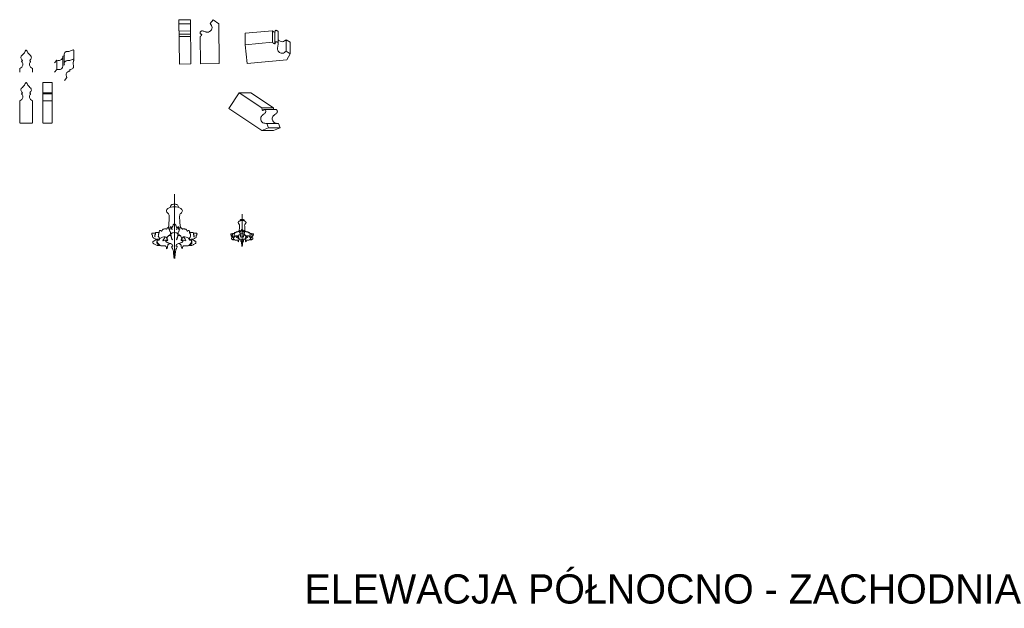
# Model space of a CAD drawing. Header units: millimetres. Extents: x -37887 to 94344, y -69777 to 116976.
# Tile 19 of 205: x 301 to 6676, y 9852 to 13663. Entities that reach past the tile are written whole.
import ezdxf

# ---------------------------------------------------------------- set-up
doc = ezdxf.new("R2010")
doc.units = ezdxf.units.MM
doc.linetypes.add('ACAD_ISO02W100', pattern=[15, 12, -3])
doc.layers.add('01_inwentaryzacja', color=8, linetype='Continuous', lineweight=9)
doc.layers.add('02_odbudowa', color=7, linetype='Continuous', lineweight=30)
doc.styles.get("Standard").update_dxf_attribs({"font": 'arial.ttf'})

msp = doc.modelspace()

# ---------------------------------------------------------------- linework, layer by layer
at = {"layer": '01_inwentaryzacja'}
for p, q in [((1332, 13660.7), (1407, 13661.4)), ((1332, 13660.7), (1334.4, 13375.7)), ((1407, 13661.4), (1409.4, 13376.4)), ((1534.9, 13637.2), (1552.9, 13662.6)), ((1552.9, 13662.6), (1590.6, 13636.2)), ((1332.2, 13635.5), (1407.2, 13636.1)), ((1332.6, 13589), (1407.6, 13589.6)), ((1590.6, 13636.2), (1592.8, 13378)), ((1937.5, 13591.6), (1761.1, 13574.7)), ((1937.5, 13516.6), (1937.5, 13591.6)), ((1953.6, 13511.7), (1953.6, 13586.7)), ((1974.8, 13579), (1973.5, 13579)), ((1974.8, 13504), (1974.8, 13579)), ((1332.8, 13568.6), (1407.7, 13569.2)), ((1332.9, 13552.9), (1407.9, 13553.6)), ((1469, 13554.1), (1470.5, 13376.9)), ((1761.1, 13499.7), (1761.1, 13574.7)), ((1937.5, 13516.6), (1761.1, 13499.7)), ((2026, 13458.2), (2026, 13533.2)), ((2026, 13533.2), (2052.9, 13517.5)), ((2052.9, 13442.5), (2052.9, 13517.5)), ((651.4, 13404), (651.4, 13464)), ((1761.1, 13499.7), (1772.8, 13378)), ((2026, 13458.2), (2052.9, 13442.5)), ((319.4, 13399.3), (313.2, 13391.1)), ((365.5, 13399.3), (371.7, 13391.1)), ((542, 13401.2), (527, 13383.2)), ((542, 13341.2), (542, 13401.2)), ((590, 13429.8), (580, 13427.5)), ((580, 13367.5), (580, 13427.5)), ((589.5, 13378.2), (589.5, 13438.2)), ((2029.8, 13402.7), (1772.8, 13378)), ((2052.9, 13442.5), (2029.8, 13402.7)), ((300.8, 13346.6), (300.8, 13323.2)), ((384.1, 13346.6), (384.1, 13323.2)), ((542, 13341.2), (527, 13323.2)), ((590, 13369.8), (580, 13367.5)), ((625.5, 13340.3), (625, 13330)), ((1334.4, 13375.7), (1409.4, 13376.4)), ((1470.5, 13376.9), (1592.8, 13378)), ((606.1, 13287.9), (591.1, 13269.9)), ((451.2, 13256.3), (511.2, 13256.3)), ((451.2, 13256.3), (451.2, 13113.7)), ((511.2, 13256.3), (511.2, 13113.7)), ((300.8, 13137.1), (300.8, 13113.7)), ((319.4, 13189.9), (313.2, 13181.7)), ((365.5, 13189.9), (371.7, 13181.7)), ((384.1, 13137.1), (384.1, 13113.7)), ((451.2, 13189.9), (511.2, 13189.9)), ((451.2, 13181.7), (511.2, 13181.7)), ((451.2, 13137.1), (511.2, 13137.1)), ((1721.6, 13190.2), (1654.1, 13088.3)), ((1869.3, 13092.3), (1721.6, 13190.2)), ((1721.6, 13190.2), (1796.6, 13190.2)), ((1944.3, 13092.3), (1796.6, 13190.2)), ((1869.3, 12945.6), (1654.1, 13088.3)), ((1869.3, 13092.3), (1944.3, 13092.3)), ((1884.6, 13080.9), (1959.6, 13080.9)), ((1912.3, 12962), (1869.3, 12945.6)), ((1869.3, 12945.6), (1944.3, 12945.6)), ((1901.4, 12991.2), (1912.3, 12962)), ((1901.4, 12991.2), (1976.4, 12991.2)), ((1912.3, 12962), (1987.3, 12962)), ((1987.3, 12962), (1944.3, 12945.6)), ((1976.4, 12991.2), (1987.3, 12962)), ((1302.6, 12532.9), (1302.6, 12116.8)), ((1740.7, 12402.6), (1740.7, 12194.6))]:
    msp.add_line(p, q, dxfattribs=at)
at = {"layer": '01_inwentaryzacja', "linetype": 'ACAD_ISO02W100', "ltscale": 0.5}
for p, q in [((300.8, 13113.7), (300.8, 12993.2)), ((384.1, 12993.2), (384.1, 13113.7)), ((451.2, 13113.7), (451.2, 12993.2)), ((511.2, 12993.2), (511.2, 13113.7)), ((300.8, 12993.2), (384.1, 12993.2)), ((451.2, 12993.2), (511.2, 12993.2))]:
    msp.add_line(p, q, dxfattribs=at)
at = {"layer": '01_inwentaryzacja'}
for points, knots in [([(1479.8, 13570), (1478.8, 13569.9), (1476.3, 13569.4), (1472.5, 13570.4), (1469.2, 13573.4), (1468.3, 13578.9), (1471, 13585.4), (1477.4, 13589.7), (1485.3, 13590.9), (1494.8, 13586.9), (1503.6, 13584.1), (1513.8, 13581.8), (1524.1, 13581.8), (1534.8, 13588.2), (1543.2, 13598.1), (1549.2, 13616.4), (1539.7, 13629.4), (1534.9, 13637.2)], [0, 0, 0, 0, 190.717452, 521.447454, 775.157505, 1048.279828, 1612.047537, 2115.472367, 2573.899383, 3197.469403, 4181.371417, 4473.705698, 5353.76649, 6220.202384, 6926.17271, 8008.898592, 9884.59045, 9884.59045, 9884.59045, 9884.59045]), ([(1954.3, 13582.3), (1952.9, 13582.2), (1949.3, 13581.8), (1942.9, 13584.8), (1939, 13588.8), (1937.5, 13591.6)], [0, 0, 0, 0, 277.887239, 731.451425, 1390.051141, 1390.051141, 1390.051141, 1390.051141]), ([(1954.3, 13582.3), (1954, 13583.2), (1953.3, 13585.7), (1954, 13589.6), (1956.7, 13593.1), (1962.1, 13594.5), (1968.8, 13592.4), (1973.6, 13586.4), (1974.8, 13581.5), (1974.8, 13579.1), (1974.8, 13579)], [0, 0, 0, 0, 190.717452, 521.447454, 775.157505, 1048.279828, 1612.047537, 2115.472367, 2573.899383, 2603.252034, 2603.252034, 2603.252034, 2603.252034]), ([(1479.8, 13570), (1479.8, 13568.7), (1479.8, 13565.1), (1476.3, 13558.9), (1471.9, 13555.4), (1469, 13554.1)], [0, 0, 0, 0, 277.887239, 731.451425, 1390.051141, 1390.051141, 1390.051141, 1390.051141]), ([(1954.3, 13507.3), (1952.9, 13507.2), (1949.3, 13506.8), (1942.9, 13509.8), (1939, 13513.8), (1937.5, 13516.6)], [0, 0, 0, 0, 277.887239, 731.451425, 1390.051141, 1390.051141, 1390.051141, 1390.051141]), ([(1954.3, 13507.3), (1954, 13508.2), (1953.3, 13510.7), (1954, 13514.6), (1956.7, 13518.1), (1962.1, 13519.5), (1968.8, 13517.4), (1973.6, 13511.4), (1975.5, 13503.6), (1972.4, 13493.8), (1970.3, 13484.8), (1969, 13474.4), (1969.9, 13464.1), (1977.1, 13454), (1987.7, 13446.6), (2006.5, 13442.2), (2018.6, 13452.7), (2026, 13458.2)], [0, 0, 0, 0, 190.717452, 521.447454, 775.157505, 1048.279828, 1612.047537, 2115.472367, 2573.899383, 3197.469403, 4181.371417, 4473.705698, 5353.76649, 6220.202384, 6926.17271, 8008.898592, 9884.59045, 9884.59045, 9884.59045, 9884.59045]), ([(1974.8, 13532.7), (1975.8, 13531.4), (1979.2, 13527.5), (1987.7, 13521.6), (2006.5, 13517.2), (2018.6, 13527.7), (2026, 13533.2)], [5883.445386, 5883.445386, 5883.445386, 5883.445386, 6220.202384, 6926.17271, 8008.898592, 9884.59045, 9884.59045, 9884.59045, 9884.59045]), ([(342.5, 13465.8), (341.8, 13465.7), (340.4, 13465.4), (338.6, 13462.4), (333.9, 13453.4), (326.8, 13439.9), (314.2, 13431.9), (309.4, 13423.7), (307.2, 13412.2), (314.3, 13404.1), (319.4, 13399.3)], [0, 0, 0, 0, 1.879765, 4.244662, 9.744544, 33.086272, 48.201506, 52.941576, 61.357863, 81.485076, 81.485076, 81.485076, 81.485076]), ([(342.5, 13465.8), (343.1, 13465.7), (344.5, 13465.4), (346.4, 13462.4), (351, 13453.4), (358.1, 13439.9), (370.7, 13431.9), (375.5, 13423.7), (377.7, 13412.2), (370.6, 13404.1), (365.5, 13399.3)], [0, 0, 0, 0, 1.879765, 4.244662, 9.744544, 33.086272, 48.201506, 52.941576, 61.357863, 81.485076, 81.485076, 81.485076, 81.485076]), ([(650.2, 13466.2), (649.7, 13466.5), (648.4, 13467.2), (645.1, 13466.1), (635.7, 13462.2), (621.6, 13456.3), (606.9, 13458.2), (597.9, 13455), (588.8, 13447.5), (589.2, 13436.7), (590, 13429.8)], [0, 0, 0, 0, 1.879765, 4.244662, 9.744544, 33.086272, 48.201506, 52.941576, 61.357863, 81.485076, 81.485076, 81.485076, 81.485076]), ([(650.2, 13466.2), (650.7, 13465.7), (651.4, 13464.8), (651.4, 13463.7), (651.4, 13463.3)], [0, 0, 0, 0, 1.879765, 3.243818, 3.243818, 3.243818, 3.243818]), ([(313.2, 13391.1), (314.5, 13389.7), (319.1, 13384.5), (324.1, 13371), (315.9, 13354.4), (305.6, 13348.7), (300.8, 13346.6)], [0, 0, 0, 0, 5.685648, 21.007332, 39.714233, 55.512775, 55.512775, 55.512775, 55.512775]), ([(371.7, 13391.1), (370.5, 13389.7), (365.8, 13384.5), (360.8, 13371), (369, 13354.4), (379.3, 13348.7), (384.1, 13346.6)], [0, 0, 0, 0, 5.685648, 21.007332, 39.714233, 55.512775, 55.512775, 55.512775, 55.512775]), ([(580, 13427.5), (580.1, 13425.6), (580.4, 13418.6), (575.6, 13405), (558.6, 13397.5), (547.1, 13399.7), (542, 13401.2)], [0, 0, 0, 0, 5.685648, 21.007332, 39.714233, 55.512775, 55.512775, 55.512775, 55.512775]), ([(650.2, 13406.2), (649.7, 13406.5), (648.4, 13407.2), (645.1, 13406.1), (635.7, 13402.2), (621.6, 13396.3), (606.9, 13398.2), (597.9, 13395), (588.8, 13387.5), (589.2, 13376.7), (590, 13369.8)], [0, 0, 0, 0, 1.879765, 4.244662, 9.744544, 33.086272, 48.201506, 52.941576, 61.357863, 81.485076, 81.485076, 81.485076, 81.485076]), ([(650.2, 13406.2), (650.7, 13405.7), (651.6, 13404.5), (651.1, 13401.1), (649, 13391.2), (645.8, 13376.3), (650.3, 13362.1), (648.8, 13352.7), (643.1, 13342.4), (632.4, 13340.8), (625.5, 13340.3)], [0, 0, 0, 0, 1.879765, 4.244662, 9.744544, 33.086272, 48.201506, 52.941576, 61.357863, 81.485076, 81.485076, 81.485076, 81.485076]), ([(580, 13367.5), (580.1, 13365.6), (580.4, 13358.6), (575.6, 13345), (558.6, 13337.5), (547.1, 13339.7), (542, 13341.2)], [0, 0, 0, 0, 5.685648, 21.007332, 39.714233, 55.512775, 55.512775, 55.512775, 55.512775]), ([(625, 13330), (623.1, 13329.8), (616.2, 13328.8), (603.8, 13321.6), (599.5, 13303.5), (603.7, 13292.6), (606.1, 13287.9)], [0, 0, 0, 0, 5.685648, 21.007332, 39.714233, 55.512775, 55.512775, 55.512775, 55.512775]), ([(342.5, 13256.3), (341.8, 13256.2), (340.4, 13255.9), (338.6, 13253), (333.9, 13244), (326.8, 13230.5), (314.2, 13222.4), (309.4, 13214.3), (307.2, 13202.7), (314.3, 13194.7), (319.4, 13189.9)], [0, 0, 0, 0, 1.879765, 4.244662, 9.744544, 33.086272, 48.201506, 52.941576, 61.357863, 81.485076, 81.485076, 81.485076, 81.485076]), ([(342.5, 13256.3), (343.1, 13256.2), (344.5, 13255.9), (346.4, 13253), (351, 13244), (358.1, 13230.5), (370.7, 13222.4), (375.5, 13214.3), (377.7, 13202.7), (370.6, 13194.7), (365.5, 13189.9)], [0, 0, 0, 0, 1.879765, 4.244662, 9.744544, 33.086272, 48.201506, 52.941576, 61.357863, 81.485076, 81.485076, 81.485076, 81.485076]), ([(313.2, 13181.7), (314.5, 13180.2), (319.1, 13175.1), (324.1, 13161.6), (315.9, 13144.9), (305.6, 13139.3), (300.8, 13137.1)], [0, 0, 0, 0, 5.685648, 21.007332, 39.714233, 55.512775, 55.512775, 55.512775, 55.512775]), ([(371.7, 13181.7), (370.5, 13180.2), (365.8, 13175.1), (360.8, 13161.6), (369, 13144.9), (379.3, 13139.3), (384.1, 13137.1)], [0, 0, 0, 0, 5.685648, 21.007332, 39.714233, 55.512775, 55.512775, 55.512775, 55.512775]), ([(1876.5, 13074.5), (1876.9, 13075.3), (1877.9, 13077.7), (1880.9, 13080.3), (1885.2, 13081.3), (1890.3, 13079), (1894.2, 13073.2), (1894.1, 13065.5), (1890.7, 13058.2), (1882.1, 13052.5), (1874.8, 13046.9), (1867.2, 13039.7), (1861.4, 13031.1), (1860.7, 13018.7), (1864.3, 13006.2), (1876.1, 12991), (1892.2, 12991.6), (1901.4, 12991.2)], [0, 0, 0, 0, 190.717452, 521.447454, 775.157505, 1048.279828, 1612.047537, 2115.472367, 2573.899383, 3197.469403, 4181.371417, 4473.705698, 5353.76649, 6220.202384, 6926.17271, 8008.898592, 9884.59045, 9884.59045, 9884.59045, 9884.59045]), ([(1876.5, 13074.5), (1875.4, 13075.2), (1872.4, 13077.2), (1869.3, 13083.6), (1868.8, 13089.2), (1869.3, 13092.3)], [0, 0, 0, 0, 277.887239, 731.451425, 1390.051141, 1390.051141, 1390.051141, 1390.051141]), ([(1959.5, 13080.9), (1959.7, 13080.9), (1961.2, 13080.9), (1965.3, 13079), (1969.2, 13073.2), (1969.1, 13065.5), (1965.7, 13058.2), (1957.1, 13052.5), (1949.8, 13046.9), (1942.2, 13039.7), (1936.4, 13031.1), (1935.7, 13018.7), (1939.3, 13006.2), (1951.1, 12991), (1967.2, 12991.6), (1976.4, 12991.2)], [739.41442, 739.41442, 739.41442, 739.41442, 775.157505, 1048.279828, 1612.047537, 2115.472367, 2573.899383, 3197.469403, 4181.371417, 4473.705698, 5353.76649, 6220.202384, 6926.17271, 8008.898592, 9884.59045, 9884.59045, 9884.59045, 9884.59045]), ([(1945.7, 13080.9), (1945.5, 13081.5), (1944.1, 13085.2), (1943.8, 13089.2), (1944.3, 13092.3)], [603.031321, 603.031321, 603.031321, 603.031321, 731.451425, 1390.051141, 1390.051141, 1390.051141, 1390.051141]), ([(1302.6, 12452.1), (1295.4, 12451.8), (1282.3, 12451.2), (1267.2, 12444.1), (1256.6, 12437.9), (1251.6, 12429.8), (1250.4, 12419.8), (1257.4, 12412), (1264.6, 12406.1), (1270.3, 12394.8), (1267.4, 12364.2), (1266.8, 12337.3), (1264, 12316.9)], [0, 0, 0, 0, 21.409296, 38.803988, 49.511007, 57.480669, 66.707623, 77.410631, 86.712385, 94.84864, 114.166965, 176.308874, 176.308874, 176.308874, 176.308874]), ([(1302.6, 12467.8), (1298.6, 12468), (1291.6, 12468.3), (1282.3, 12463.6), (1276.9, 12456.2), (1276.2, 12450.4), (1275.9, 12447.9)], [0, 0, 0, 0, 11.858726, 20.490357, 30.224994, 37.8541, 37.8541, 37.8541, 37.8541]), ([(1302.6, 12467.8), (1306.6, 12468), (1313.6, 12468.3), (1322.8, 12463.6), (1328.3, 12456.2), (1329, 12450.4), (1329.3, 12447.9)], [0, 0, 0, 0, 11.858726, 20.490357, 30.224994, 37.8541, 37.8541, 37.8541, 37.8541]), ([(1302.6, 12452.1), (1309.8, 12451.8), (1322.9, 12451.2), (1337.9, 12444.1), (1348.5, 12437.9), (1353.5, 12429.8), (1354.7, 12419.8), (1347.8, 12412), (1340.5, 12406.1), (1334.8, 12394.8), (1337.8, 12364.2), (1338.4, 12337.3), (1341.1, 12316.9)], [0, 0, 0, 0, 21.409296, 38.803988, 49.511007, 57.480669, 66.707623, 77.410631, 86.712385, 94.84864, 114.166965, 176.308874, 176.308874, 176.308874, 176.308874]), ([(1740.7, 12370.1), (1738.7, 12370.2), (1735.3, 12370.3), (1730.6, 12368), (1727.9, 12364.3), (1727.6, 12361.4), (1727.4, 12360.1)], [0, 0, 0, 0, 11.858726, 20.490357, 30.224994, 37.8541, 37.8541, 37.8541, 37.8541]), ([(1740.7, 12370.1), (1742.8, 12370.2), (1746.2, 12370.3), (1750.9, 12368), (1753.6, 12364.3), (1753.9, 12361.4), (1754.1, 12360.1)], [0, 0, 0, 0, 11.858726, 20.490357, 30.224994, 37.8541, 37.8541, 37.8541, 37.8541]), ([(1272.3, 12304.6), (1270, 12305.7), (1266.1, 12307.5), (1267.5, 12312.3), (1267.1, 12316.1), (1263.6, 12317.2), (1259.6, 12316.2), (1257.5, 12312.4), (1252.4, 12311.6), (1253.9, 12304.5), (1246.4, 12308.6), (1241.1, 12308.4), (1235.7, 12307.6), (1231.9, 12305.9), (1227.8, 12306.8), (1223.2, 12301.2), (1222.9, 12296.4), (1220.1, 12292.1), (1217.2, 12294.9), (1215.1, 12297.2), (1209.9, 12299.1), (1205.8, 12295.2), (1203.1, 12290.1), (1204.8, 12286.2), (1204.7, 12283), (1203.1, 12282.6), (1202.3, 12282.4)], [0, 0, 0, 0, 6.517218, 11.021475, 13.592712, 17.038698, 20.189528, 25.449573, 28.950705, 33.262111, 38.909425, 45.186925, 51.294188, 54.621273, 57.415891, 63.160436, 72.395757, 73.872412, 75.93412, 81.502489, 85.128047, 90.52411, 96.505671, 101.123252, 102.882234, 105.232537, 105.232537, 105.232537, 105.232537]), ([(1332.9, 12304.6), (1335.2, 12305.7), (1339.1, 12307.5), (1337.7, 12312.3), (1338.1, 12316.1), (1341.6, 12317.2), (1345.6, 12316.2), (1347.6, 12312.4), (1352.8, 12311.6), (1351.3, 12304.5), (1358.8, 12308.6), (1364.1, 12308.4), (1369.5, 12307.6), (1373.2, 12305.9), (1377.4, 12306.8), (1381.9, 12301.2), (1382.2, 12296.4), (1385.1, 12292.1), (1387.9, 12294.9), (1390.1, 12297.2), (1395.3, 12299.1), (1399.4, 12295.2), (1402.1, 12290.1), (1400.4, 12286.2), (1400.5, 12283), (1402.1, 12282.6), (1402.9, 12282.4)], [0, 0, 0, 0, 6.517218, 11.021475, 13.592712, 17.038698, 20.189528, 25.449573, 28.950705, 33.262111, 38.909425, 45.186925, 51.294188, 54.621273, 57.415891, 63.160436, 72.395757, 73.872412, 75.93412, 81.502489, 85.128047, 90.52411, 96.505671, 101.123252, 102.882234, 105.232537, 105.232537, 105.232537, 105.232537]), ([(1740.7, 12362.2), (1737.1, 12362.1), (1730.6, 12361.8), (1723.1, 12358.2), (1717.8, 12355.1), (1715.3, 12351.1), (1714.7, 12346.1), (1718.2, 12342.2), (1721.8, 12339.2), (1724.6, 12333.6), (1723.2, 12318.3), (1722.8, 12304.8), (1721.5, 12294.6)], [0, 0, 0, 0, 21.409296, 38.803988, 49.511007, 57.480669, 66.707623, 77.410631, 86.712385, 94.84864, 114.166965, 176.308874, 176.308874, 176.308874, 176.308874]), ([(1740.7, 12362.2), (1744.4, 12362.1), (1750.9, 12361.8), (1758.4, 12358.2), (1763.7, 12355.1), (1766.2, 12351.1), (1766.8, 12346.1), (1763.3, 12342.2), (1759.7, 12339.2), (1756.9, 12333.6), (1758.3, 12318.3), (1758.7, 12304.8), (1760, 12294.6)], [0, 0, 0, 0, 21.409296, 38.803988, 49.511007, 57.480669, 66.707623, 77.410631, 86.712385, 94.84864, 114.166965, 176.308874, 176.308874, 176.308874, 176.308874]), ([(1184.5, 12238.7), (1183.3, 12240), (1180.3, 12243.5), (1173.4, 12245.8), (1165.9, 12249.5), (1159.5, 12256.5), (1162.1, 12262.6), (1160.8, 12266.4), (1157.9, 12268.3), (1157.3, 12271.7), (1156, 12274.3), (1156.6, 12276.6), (1156.7, 12278.6), (1158.2, 12281.1), (1161.8, 12279.5), (1165.1, 12280), (1169, 12281.2), (1173.1, 12280.9), (1177, 12281.4), (1180, 12279.1), (1178.2, 12275), (1177.4, 12271.7), (1175.2, 12267.9), (1174.9, 12263.4), (1175.5, 12260), (1175.4, 12257.6), (1177.2, 12257.7), (1176.3, 12260.3), (1176.8, 12263), (1176.3, 12266.6), (1177.6, 12270.5), (1180, 12273.9), (1179.9, 12277.6), (1180.2, 12280), (1179.1, 12281.6), (1180.3, 12284.3), (1184.1, 12285.8), (1189.3, 12286), (1194.4, 12285.6), (1198.3, 12284.4), (1201, 12284.1), (1202.8, 12282), (1201.6, 12278.4), (1198.9, 12273.7), (1198.3, 12266.2), (1198.2, 12258.1), (1202.7, 12252), (1204.9, 12247.9), (1207.4, 12245.6), (1203.6, 12241.1), (1201.9, 12238.1), (1201.4, 12235.3)], [0, 0, 0, 0, 5.345847, 13.463796, 21.06049, 31.30438, 37.068535, 39.008121, 42.986605, 46.453575, 49.053228, 51.286457, 53.53869, 54.950388, 59.131783, 62.537444, 65.415583, 71.179317, 74.852768, 76.711995, 81.187274, 85.7781, 87.532297, 94.132496, 98.062949, 99.140867, 99.926106, 102.021656, 104.766984, 108.950052, 112.218393, 117.131517, 120.942777, 123.168979, 124.046077, 126.630863, 130.212618, 136.011354, 142.084485, 145.4588, 148.199267, 150.063454, 152.715149, 158.586977, 166.671626, 174.696391, 182.211711, 188.508938, 188.880095, 192.118857, 201.058586, 201.058586, 201.058586, 201.058586]), ([(1198.3, 12236.8), (1197.8, 12237.9), (1196.8, 12240.4), (1192.6, 12242.2), (1186.6, 12240.7), (1180, 12234.7), (1171.9, 12230.7), (1164.6, 12227.3), (1162.9, 12222), (1163.6, 12212), (1176.2, 12208.2), (1186, 12201.8), (1197.1, 12201.2), (1204.9, 12201.6), (1209.7, 12201.7)], [0, 0, 0, 0, 3.550937, 7.892496, 12.174499, 21.377252, 33.947343, 39.929336, 43.885293, 49.900794, 67.884588, 76.136755, 85.649781, 99.958062, 99.958062, 99.958062, 99.958062]), ([(1259.3, 12236), (1254.8, 12236.9), (1245.1, 12238.8), (1221.4, 12224.3), (1236.4, 12247.1), (1243.4, 12254.7), (1250.4, 12255.1), (1252.2, 12252.4), (1252.9, 12248.8), (1252.9, 12242.4), (1256.7, 12238), (1259.3, 12236)], [0, 0, 0, 0, 14.636318, 31.50699, 50.288339, 61.699803, 66.017307, 67.970353, 71.001482, 76.910415, 86.684511, 86.684511, 86.684511, 86.684511]), ([(1345.9, 12236), (1350.4, 12236.9), (1360.1, 12238.8), (1383.8, 12224.3), (1368.7, 12247.1), (1361.8, 12254.7), (1354.8, 12255.1), (1353, 12252.4), (1352.2, 12248.8), (1352.3, 12242.4), (1348.5, 12238), (1345.9, 12236)], [0, 0, 0, 0, 14.636318, 31.50699, 50.288339, 61.699803, 66.017307, 67.970353, 71.001482, 76.910415, 86.684511, 86.684511, 86.684511, 86.684511]), ([(1406.9, 12236.8), (1407.4, 12237.9), (1408.4, 12240.4), (1412.6, 12242.2), (1418.6, 12240.7), (1425.2, 12234.7), (1433.3, 12230.7), (1440.6, 12227.3), (1442.3, 12222), (1441.6, 12212), (1429, 12208.2), (1419.2, 12201.8), (1408.1, 12201.2), (1400.3, 12201.6), (1395.5, 12201.7)], [0, 0, 0, 0, 3.550937, 7.892496, 12.174499, 21.377252, 33.947343, 39.929336, 43.885293, 49.900794, 67.884588, 76.136755, 85.649781, 99.958062, 99.958062, 99.958062, 99.958062]), ([(1420.7, 12238.7), (1421.9, 12240), (1424.8, 12243.5), (1431.8, 12245.8), (1439.2, 12249.5), (1445.7, 12256.5), (1443.1, 12262.6), (1444.4, 12266.4), (1447.3, 12268.3), (1447.8, 12271.7), (1449.2, 12274.3), (1448.5, 12276.6), (1448.5, 12278.6), (1447, 12281.1), (1443.4, 12279.5), (1440.1, 12280), (1436.1, 12281.2), (1432, 12280.9), (1428.2, 12281.4), (1425.2, 12279.1), (1426.9, 12275), (1427.8, 12271.7), (1429.9, 12267.9), (1430.2, 12263.4), (1429.7, 12260), (1429.8, 12257.6), (1428, 12257.7), (1428.9, 12260.3), (1428.4, 12263), (1428.9, 12266.6), (1427.6, 12270.5), (1425.2, 12273.9), (1425.3, 12277.6), (1424.9, 12280), (1426.1, 12281.6), (1424.8, 12284.3), (1421, 12285.8), (1415.8, 12286), (1410.7, 12285.6), (1406.9, 12284.4), (1404.2, 12284.1), (1402.3, 12282), (1403.5, 12278.4), (1406.3, 12273.7), (1406.8, 12266.2), (1407, 12258.1), (1402.5, 12252), (1400.3, 12247.9), (1397.7, 12245.6), (1401.5, 12241.1), (1403.3, 12238.1), (1403.7, 12235.3)], [0, 0, 0, 0, 5.345847, 13.463796, 21.06049, 31.30438, 37.068535, 39.008121, 42.986605, 46.453575, 49.053228, 51.286457, 53.53869, 54.950388, 59.131783, 62.537444, 65.415583, 71.179317, 74.852768, 76.711995, 81.187274, 85.7781, 87.532297, 94.132496, 98.062949, 99.140867, 99.926106, 102.021656, 104.766984, 108.950052, 112.218393, 117.131517, 120.942777, 123.168979, 124.046077, 126.630863, 130.212618, 136.011354, 142.084485, 145.4588, 148.199267, 150.063454, 152.715149, 158.586977, 166.671626, 174.696391, 182.211711, 188.508938, 188.880095, 192.118857, 201.058586, 201.058586, 201.058586, 201.058586]), ([(1681.7, 12255.5), (1681.1, 12256.2), (1679.6, 12257.9), (1676.2, 12259.1), (1672.4, 12260.9), (1669.2, 12264.4), (1670.5, 12267.5), (1669.8, 12269.4), (1668.4, 12270.3), (1668.1, 12272), (1667.5, 12273.3), (1667.8, 12274.5), (1667.8, 12275.5), (1668.5, 12276.7), (1670.3, 12275.9), (1672, 12276.2), (1674, 12276.8), (1676, 12276.6), (1678, 12276.9), (1679.5, 12275.7), (1678.6, 12273.7), (1678.2, 12272), (1677.1, 12270.1), (1676.9, 12267.9), (1677.2, 12266.2), (1677.2, 12265), (1678.1, 12265), (1677.6, 12266.4), (1677.9, 12267.7), (1677.6, 12269.5), (1678.2, 12271.4), (1679.4, 12273.2), (1679.4, 12275), (1679.6, 12276.2), (1679, 12277), (1679.6, 12278.3), (1681.5, 12279.1), (1684.1, 12279.2), (1686.7, 12279), (1688.6, 12278.4), (1690, 12278.2), (1690.9, 12277.2), (1690.3, 12275.4), (1688.9, 12273.1), (1688.6, 12269.3), (1688.6, 12265.2), (1690.8, 12262.2), (1691.9, 12260.1), (1693.2, 12259), (1691.3, 12256.7), (1690.4, 12255.2), (1690.2, 12253.8)], [0, 0, 0, 0, 5.345847, 13.463796, 21.06049, 31.30438, 37.068535, 39.008121, 42.986605, 46.453575, 49.053228, 51.286457, 53.53869, 54.950388, 59.131783, 62.537444, 65.415583, 71.179317, 74.852768, 76.711995, 81.187274, 85.7781, 87.532297, 94.132496, 98.062949, 99.140867, 99.926106, 102.021656, 104.766984, 108.950052, 112.218393, 117.131517, 120.942777, 123.168979, 124.046077, 126.630863, 130.212618, 136.011354, 142.084485, 145.4588, 148.199267, 150.063454, 152.715149, 158.586977, 166.671626, 174.696391, 182.211711, 188.508938, 188.880095, 192.118857, 201.058586, 201.058586, 201.058586, 201.058586]), ([(1688.6, 12254.6), (1688.4, 12255.1), (1687.8, 12256.4), (1685.7, 12257.3), (1682.8, 12256.5), (1679.4, 12253.5), (1675.4, 12251.5), (1671.8, 12249.9), (1670.9, 12247.2), (1671.2, 12242.2), (1677.5, 12240.3), (1682.5, 12237.1), (1688, 12236.8), (1691.9, 12237), (1694.3, 12237)], [0, 0, 0, 0, 3.550937, 7.892496, 12.174499, 21.377252, 33.947343, 39.929336, 43.885293, 49.900794, 67.884588, 76.136755, 85.649781, 99.958062, 99.958062, 99.958062, 99.958062]), ([(1685.2, 12250.3), (1684.9, 12249.6), (1683.9, 12247.5), (1684.2, 12243.8), (1687, 12239.7), (1690.3, 12238.6), (1692.5, 12238.1)], [0, 0, 0, 0, 4.923365, 13.999383, 20.415212, 33.59326, 33.59326, 33.59326, 33.59326]), ([(1725.6, 12288.5), (1724.5, 12289), (1722.5, 12289.9), (1723.2, 12292.4), (1723, 12294.3), (1721.2, 12294.8), (1719.3, 12294.3), (1718.2, 12292.4), (1715.6, 12292), (1716.4, 12288.5), (1712.7, 12290.5), (1710, 12290.4), (1707.3, 12290), (1705.4, 12289.1), (1703.4, 12289.6), (1701.1, 12286.8), (1700.9, 12284.4), (1699.5, 12282.2), (1698.1, 12283.6), (1697, 12284.8), (1694.4, 12285.7), (1692.3, 12283.8), (1691, 12281.2), (1691.8, 12279.3), (1691.8, 12277.7), (1691, 12277.5), (1690.6, 12277.4)], [0, 0, 0, 0, 6.517218, 11.021475, 13.592712, 17.038698, 20.189528, 25.449573, 28.950705, 33.262111, 38.909425, 45.186925, 51.294188, 54.621273, 57.415891, 63.160436, 72.395757, 73.872412, 75.93412, 81.502489, 85.128047, 90.52411, 96.505671, 101.123252, 102.882234, 105.232537, 105.232537, 105.232537, 105.232537]), ([(1719.1, 12254.2), (1716.8, 12254.6), (1712, 12255.6), (1700.2, 12248.3), (1707.7, 12259.8), (1711.1, 12263.5), (1714.6, 12263.8), (1715.5, 12262.4), (1715.9, 12260.6), (1715.9, 12257.4), (1717.8, 12255.2), (1719.1, 12254.2)], [0, 0, 0, 0, 14.636318, 31.50699, 50.288339, 61.699803, 66.017307, 67.970353, 71.001482, 76.910415, 86.684511, 86.684511, 86.684511, 86.684511]), ([(1715.4, 12225.6), (1716.5, 12227), (1719, 12230), (1718.5, 12234.8), (1719.5, 12239), (1722.3, 12241.2), (1724.4, 12242.8), (1725.4, 12243.5)], [0, 0, 0, 0, 10.132665, 22.725873, 27.134252, 35.559999, 43.108799, 43.108799, 43.108799, 43.108799]), ([(1755.9, 12288.5), (1757, 12289), (1759, 12289.9), (1758.3, 12292.4), (1758.5, 12294.3), (1760.3, 12294.8), (1762.2, 12294.3), (1763.3, 12292.4), (1765.9, 12292), (1765.1, 12288.5), (1768.8, 12290.5), (1771.5, 12290.4), (1774.2, 12290), (1776.1, 12289.1), (1778.1, 12289.6), (1780.4, 12286.8), (1780.6, 12284.4), (1782, 12282.2), (1783.4, 12283.6), (1784.5, 12284.8), (1787.1, 12285.7), (1789.2, 12283.8), (1790.5, 12281.2), (1789.7, 12279.3), (1789.7, 12277.7), (1790.5, 12277.5), (1790.9, 12277.4)], [0, 0, 0, 0, 6.517218, 11.021475, 13.592712, 17.038698, 20.189528, 25.449573, 28.950705, 33.262111, 38.909425, 45.186925, 51.294188, 54.621273, 57.415891, 63.160436, 72.395757, 73.872412, 75.93412, 81.502489, 85.128047, 90.52411, 96.505671, 101.123252, 102.882234, 105.232537, 105.232537, 105.232537, 105.232537]), ([(1766.1, 12225.6), (1765, 12227), (1762.5, 12230), (1763, 12234.8), (1762, 12239), (1759.2, 12241.2), (1757.1, 12242.8), (1756.1, 12243.5)], [0, 0, 0, 0, 10.132665, 22.725873, 27.134252, 35.559999, 43.108799, 43.108799, 43.108799, 43.108799]), ([(1762.4, 12254.2), (1764.7, 12254.6), (1769.5, 12255.6), (1781.3, 12248.3), (1773.8, 12259.8), (1770.4, 12263.5), (1766.9, 12263.8), (1765.9, 12262.4), (1765.6, 12260.6), (1765.6, 12257.4), (1763.7, 12255.2), (1762.4, 12254.2)], [0, 0, 0, 0, 14.636318, 31.50699, 50.288339, 61.699803, 66.017307, 67.970353, 71.001482, 76.910415, 86.684511, 86.684511, 86.684511, 86.684511]), ([(1792.9, 12254.6), (1793.1, 12255.1), (1793.7, 12256.4), (1795.8, 12257.3), (1798.7, 12256.5), (1802.1, 12253.5), (1806.1, 12251.5), (1809.7, 12249.9), (1810.6, 12247.2), (1810.3, 12242.2), (1804, 12240.3), (1799, 12237.1), (1793.5, 12236.8), (1789.6, 12237), (1787.2, 12237)], [0, 0, 0, 0, 3.550937, 7.892496, 12.174499, 21.377252, 33.947343, 39.929336, 43.885293, 49.900794, 67.884588, 76.136755, 85.649781, 99.958062, 99.958062, 99.958062, 99.958062]), ([(1799.8, 12255.5), (1800.4, 12256.2), (1801.9, 12257.9), (1805.3, 12259.1), (1809.1, 12260.9), (1812.3, 12264.4), (1811, 12267.5), (1811.7, 12269.4), (1813.1, 12270.3), (1813.4, 12272), (1814, 12273.3), (1813.7, 12274.5), (1813.7, 12275.5), (1813, 12276.7), (1811.2, 12275.9), (1809.5, 12276.2), (1807.5, 12276.8), (1805.5, 12276.6), (1803.5, 12276.9), (1802, 12275.7), (1802.9, 12273.7), (1803.3, 12272), (1804.4, 12270.1), (1804.6, 12267.9), (1804.3, 12266.2), (1804.3, 12265), (1803.4, 12265), (1803.9, 12266.4), (1803.6, 12267.7), (1803.9, 12269.5), (1803.3, 12271.4), (1802.1, 12273.2), (1802.1, 12275), (1801.9, 12276.2), (1802.5, 12277), (1801.9, 12278.3), (1800, 12279.1), (1797.4, 12279.2), (1794.8, 12279), (1792.9, 12278.4), (1791.5, 12278.2), (1790.6, 12277.2), (1791.2, 12275.4), (1792.6, 12273.1), (1792.9, 12269.3), (1792.9, 12265.2), (1790.7, 12262.2), (1789.6, 12260.1), (1788.3, 12259), (1790.2, 12256.7), (1791.1, 12255.2), (1791.3, 12253.8)], [0, 0, 0, 0, 5.345847, 13.463796, 21.06049, 31.30438, 37.068535, 39.008121, 42.986605, 46.453575, 49.053228, 51.286457, 53.53869, 54.950388, 59.131783, 62.537444, 65.415583, 71.179317, 74.852768, 76.711995, 81.187274, 85.7781, 87.532297, 94.132496, 98.062949, 99.140867, 99.926106, 102.021656, 104.766984, 108.950052, 112.218393, 117.131517, 120.942777, 123.168979, 124.046077, 126.630863, 130.212618, 136.011354, 142.084485, 145.4588, 148.199267, 150.063454, 152.715149, 158.586977, 166.671626, 174.696391, 182.211711, 188.508938, 188.880095, 192.118857, 201.058586, 201.058586, 201.058586, 201.058586]), ([(1796.3, 12250.3), (1796.6, 12249.6), (1797.6, 12247.5), (1797.3, 12243.8), (1794.5, 12239.7), (1791.2, 12238.6), (1789, 12238.1)], [0, 0, 0, 0, 4.923365, 13.999383, 20.415212, 33.59326, 33.59326, 33.59326, 33.59326]), ([(1191.5, 12228.3), (1190.8, 12226.8), (1188.8, 12222.5), (1189.6, 12215.2), (1195.1, 12207.1), (1201.7, 12204.9), (1206.1, 12203.9)], [0, 0, 0, 0, 4.923365, 13.999383, 20.415212, 33.59326, 33.59326, 33.59326, 33.59326]), ([(1251.9, 12178.8), (1254.2, 12181.5), (1259.2, 12187.6), (1258.1, 12197.2), (1260.1, 12205.6), (1265.8, 12210), (1270, 12213.2), (1272, 12214.7)], [0, 0, 0, 0, 10.132665, 22.725873, 27.134252, 35.559999, 43.108799, 43.108799, 43.108799, 43.108799]), ([(1353.2, 12178.8), (1351, 12181.5), (1346, 12187.6), (1347.1, 12197.2), (1345.1, 12205.6), (1339.4, 12210), (1335.2, 12213.2), (1333.2, 12214.7)], [0, 0, 0, 0, 10.132665, 22.725873, 27.134252, 35.559999, 43.108799, 43.108799, 43.108799, 43.108799]), ([(1413.6, 12228.3), (1414.3, 12226.8), (1416.4, 12222.5), (1415.6, 12215.2), (1410, 12207.1), (1403.5, 12204.9), (1399.1, 12203.9)], [0, 0, 0, 0, 4.923365, 13.999383, 20.415212, 33.59326, 33.59326, 33.59326, 33.59326])]:
    msp.add_open_spline(points, degree=3, knots=knots, dxfattribs=at)
for points in [[(1279.6, 12271.9), (1277.3, 12281), (1277.1, 12287.1), (1272.4, 12293.7), (1271.5, 12303.6), (1275.1, 12309.4), (1275.4, 12314.7), (1275.7, 12321.8), (1277.9, 12321.8), (1280.4, 12319.6), (1284.2, 12314.7), (1283.7, 12310.8), (1285.1, 12307.8), (1287.3, 12303.4), (1288.1, 12303.4), (1287.3, 12305.8), (1286.4, 12308.3), (1285.3, 12310.8), (1285.3, 12314.4), (1288.4, 12318.5), (1293.9, 12331.9), (1296.9, 12335.8), (1302.1, 12339.5), (1302.6, 12339.5)], [(1325.4, 12272), (1327.6, 12281.1), (1327.8, 12287.1), (1332.5, 12293.8), (1333.3, 12303.7), (1329.7, 12309.5), (1329.5, 12314.7), (1329.2, 12321.9), (1327, 12321.9), (1324.5, 12319.7), (1320.6, 12314.7), (1321.2, 12310.8), (1319.8, 12307.8), (1317.6, 12303.4), (1316.8, 12303.4), (1317.6, 12305.9), (1318.4, 12308.3), (1319.5, 12310.8), (1319.5, 12314.4), (1316.5, 12318.5), (1310.9, 12331.9), (1308, 12335.9), (1302.8, 12339.5), (1302.2, 12339.5)], [(1729.2, 12272.2), (1728.1, 12276.7), (1728, 12279.7), (1725.6, 12283), (1725.2, 12288), (1727, 12290.9), (1727.2, 12293.5), (1727.3, 12297.1), (1728.4, 12297.1), (1729.6, 12296), (1731.6, 12293.5), (1731.3, 12291.6), (1732, 12290.1), (1733.1, 12287.9), (1733.5, 12287.9), (1733.1, 12289.1), (1732.7, 12290.3), (1732.1, 12291.6), (1732.1, 12293.4), (1733.6, 12295.4), (1736.4, 12302.1), (1737.9, 12304.1), (1740.5, 12305.9), (1740.7, 12305.9)], [(1752.1, 12272.2), (1753.2, 12276.7), (1753.4, 12279.8), (1755.7, 12283.1), (1756.1, 12288), (1754.3, 12290.9), (1754.2, 12293.5), (1754, 12297.1), (1752.9, 12297.1), (1751.7, 12296), (1749.8, 12293.5), (1750, 12291.6), (1749.4, 12290.1), (1748.3, 12287.9), (1747.8, 12287.9), (1748.3, 12289.1), (1748.7, 12290.4), (1749.2, 12291.6), (1749.2, 12293.4), (1747.7, 12295.5), (1744.9, 12302.1), (1743.4, 12304.1), (1740.8, 12305.9), (1740.6, 12305.9)], [(1249, 12254.9), (1242.8, 12256.1), (1226.2, 12255.2), (1215.7, 12250.7), (1208.7, 12245.5), (1202.9, 12235.3), (1201.4, 12235.3), (1199.3, 12236.4), (1196.1, 12236.9), (1193.2, 12236), (1191.5, 12231.1), (1192.7, 12222.6), (1205, 12204.7), (1225.6, 12198.4), (1243, 12198.4), (1248.1, 12193.3), (1251.6, 12181.1), (1251.9, 12178.8)], [(1300.6, 12117.5), (1296.4, 12156.8), (1289.8, 12181.5), (1285, 12193.2), (1285.6, 12195.3), (1291.1, 12196.1), (1292, 12196.1), (1292, 12199.7), (1283.9, 12210.1), (1267.7, 12215.9), (1260.4, 12218.7), (1250.7, 12223.6), (1247.9, 12227.5), (1247.9, 12232.2), (1251, 12233.9), (1257.4, 12233.7), (1258.6, 12234.1), (1258.7, 12236.6), (1257, 12240.4), (1255.1, 12245.6), (1258.6, 12256.8), (1265.9, 12266.5), (1275.5, 12270.8), (1273.7, 12267.7), (1272.4, 12264.4), (1272.3, 12262.6), (1273.4, 12263.3), (1275.5, 12265.8), (1277, 12267.7), (1279.6, 12271.9)], [(1289.2, 12237.6), (1284.1, 12253.7), (1279.6, 12271.9), (1280, 12274.5), (1300.1, 12284.1), (1302.6, 12284)], [(1281, 12261.8), (1282.1, 12253.9), (1283.5, 12248.7), (1286, 12242.1), (1289.2, 12237.6), (1289.4, 12237.6)], [(1315.8, 12237.7), (1320.9, 12253.7), (1325.4, 12272), (1324.9, 12274.5), (1304.9, 12284.1), (1302.3, 12284)], [(1304.6, 12117.5), (1308.8, 12156.8), (1315.4, 12181.5), (1320.1, 12193.2), (1319.6, 12195.3), (1314.1, 12196.1), (1313.2, 12196.1), (1313.2, 12199.7), (1321.3, 12210.1), (1337.5, 12215.9), (1344.8, 12218.7), (1354.5, 12223.6), (1357.2, 12227.5), (1357.2, 12232.2), (1354.2, 12233.9), (1347.8, 12233.7), (1346.5, 12234.1), (1346.4, 12236.6), (1348.2, 12240.4), (1350, 12245.6), (1346.6, 12256.8), (1339.3, 12266.5), (1329.7, 12270.8), (1331.4, 12267.7), (1332.8, 12264.4), (1332.8, 12262.6), (1331.8, 12263.3), (1329.7, 12265.8), (1328.2, 12267.7), (1325.6, 12271.9)], [(1323.7, 12261.8), (1322.7, 12254), (1321.3, 12248.8), (1318.8, 12242.1), (1315.6, 12237.7), (1315.4, 12237.6)], [(1356.2, 12254.9), (1362.4, 12256.1), (1379, 12255.2), (1389.4, 12250.7), (1396.4, 12245.5), (1402.3, 12235.3), (1403.8, 12235.3), (1405.9, 12236.4), (1409.1, 12236.9), (1412, 12236), (1413.7, 12231.1), (1412.4, 12222.6), (1400.2, 12204.7), (1379.6, 12198.4), (1362.2, 12198.4), (1357.1, 12193.3), (1353.5, 12181.1), (1353.2, 12178.8)], [(1713.9, 12263.6), (1710.8, 12264.2), (1702.6, 12263.8), (1697.3, 12261.6), (1693.8, 12258.9), (1690.9, 12253.8), (1690.2, 12253.8), (1689.1, 12254.4), (1687.5, 12254.6), (1686.1, 12254.2), (1685.2, 12251.7), (1685.8, 12247.5), (1691.9, 12238.5), (1702.3, 12235.4), (1710.9, 12235.4), (1713.5, 12232.8), (1715.3, 12226.7), (1715.4, 12225.6)], [(1739.7, 12195), (1737.6, 12214.6), (1734.3, 12226.9), (1732, 12232.8), (1732.3, 12233.8), (1735, 12234.2), (1735.4, 12234.2), (1735.4, 12236), (1731.4, 12241.2), (1723.3, 12244.1), (1719.6, 12245.5), (1714.8, 12248), (1713.4, 12249.9), (1713.4, 12252.3), (1714.9, 12253.1), (1718.1, 12253), (1718.8, 12253.3), (1718.8, 12254.5), (1718, 12256.4), (1717, 12259), (1718.7, 12264.6), (1722.4, 12269.4), (1727.2, 12271.6), (1726.3, 12270.1), (1725.7, 12268.4), (1725.6, 12267.5), (1726.1, 12267.9), (1727.2, 12269.1), (1727.9, 12270), (1729.2, 12272.2)], [(1734.1, 12255), (1731.5, 12263), (1729.2, 12272.2), (1729.5, 12273.4), (1739.5, 12278.3), (1740.7, 12278.2)], [(1730, 12267.1), (1730.5, 12263.1), (1731.2, 12260.5), (1732.5, 12257.2), (1734.1, 12255), (1734.2, 12255)], [(1747.3, 12255), (1749.9, 12263), (1752.1, 12272.2), (1751.9, 12273.5), (1741.9, 12278.3), (1740.6, 12278.2)], [(1741.8, 12195), (1743.9, 12214.6), (1747.2, 12226.9), (1749.5, 12232.8), (1749.2, 12233.8), (1746.5, 12234.2), (1746.1, 12234.2), (1746.1, 12236), (1750.1, 12241.2), (1758.2, 12244.1), (1761.9, 12245.5), (1766.7, 12248), (1768.1, 12249.9), (1768.1, 12252.3), (1766.6, 12253.1), (1763.4, 12253), (1762.7, 12253.3), (1762.7, 12254.5), (1763.5, 12256.4), (1764.5, 12259), (1762.8, 12264.6), (1759.1, 12269.4), (1754.3, 12271.6), (1755.2, 12270.1), (1755.8, 12268.4), (1755.9, 12267.5), (1755.4, 12267.9), (1754.3, 12269.1), (1753.6, 12270), (1752.3, 12272.2)], [(1751.3, 12267.1), (1750.8, 12263.2), (1750.1, 12260.6), (1748.8, 12257.3), (1747.2, 12255), (1747.1, 12255)], [(1767.5, 12263.6), (1770.7, 12264.2), (1778.9, 12263.8), (1784.2, 12261.6), (1787.7, 12258.9), (1790.6, 12253.8), (1791.3, 12253.8), (1792.4, 12254.4), (1794, 12254.6), (1795.4, 12254.2), (1796.3, 12251.7), (1795.7, 12247.5), (1789.5, 12238.5), (1779.2, 12235.4), (1770.6, 12235.4), (1768, 12232.8), (1766.2, 12226.7), (1766.1, 12225.6)]]:
    msp.add_spline(points, degree=3, dxfattribs=at)

# ---------------------------------------------------------------- texts
at = {"layer": '02_odbudowa', "insert": (2143.4, 10072), "char_height": 189, "width": 8183.846, "attachment_point": 1}
msp.add_mtext('ELEWACJA PÓŁNOCNO - ZACHODNIA', dxfattribs=at)

doc.saveas('drawing.dxf')
